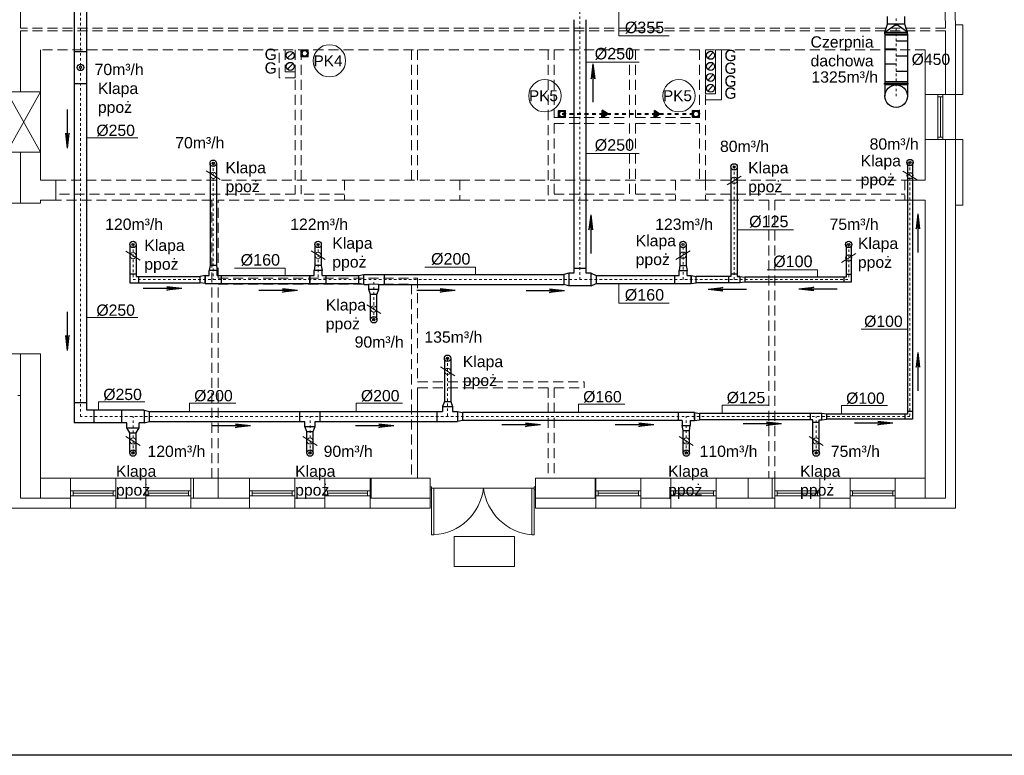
# Model space of a CAD drawing. Extents: x 280060 to 689961, y 120405 to 160329.
# Tile 61 of 85: x 665627 to 667590, y 145019 to 146486. Entities that reach past the tile are written whole.
import ezdxf

# ---------------------------------------------------------------- set-up
doc = ezdxf.new("R2010")
doc.units = 0
doc.header["$MEASUREMENT"] = 0
doc.linetypes.add('3', pattern=[1, 0.5, -0.5])
doc.linetypes.add('{ Wide Dash }', pattern=[12, 4, -2, 4, -2])
for name, color, linetype, lineweight in [('KAM-pro Biała Zarys', 7, 'CONTINUOUS', 9), ('KAM-pro Linia K.S Wewnętrznej', 36, 'CONTINUOUS', 40), ('KAM-pro Opis K.S. Wewnętrzny', 16, 'CONTINUOUS', 13), ('KAM-pro Opis Wentylacji', 7, 'CONTINUOUS', 5), ('KAM-pro Podkład Sanitarny', 253, 'CONTINUOUS', 25), ('KAM-pro Wentylacja', 161, 'CONTINUOUS', 5), ('KAM-pro Wentylacja Nawiew', 1, 'CONTINUOUS', 30), ('KAM-pro Wentylacja Wywiew', 161, 'CONTINUOUS', 30)]:
    doc.layers.add(name, color=color, linetype=linetype, lineweight=lineweight)
doc.styles.add('ARIAL', font='arial.ttf')
doc.styles.add('damian', font='arial.ttf')

msp = doc.modelspace()

# ---------------------------------------------------------------- hatches: boundary and pattern name
at = {"layer": 'KAM-pro Linia K.S Wewnętrznej', "ltscale": 0.1, "true_color": 0x804000}
for points in [[(666799.2, 146297.8), (666788.8, 146304.8), (666788.8, 146297.8), (666788.8, 146290.9)], [(666902.9, 146297.8), (666892.6, 146304.8), (666892.6, 146297.8), (666892.6, 146290.9)]]:
    msp.add_hatch(color=36, dxfattribs=at).paths.add_polyline_path(points)
at = {"layer": 'KAM-pro Podkład Sanitarny', "lineweight": 20, "ltscale": 13}
h = msp.add_hatch(dxfattribs=at)
h.set_pattern_fill('ANSI31', color=256, scale=5)
h.set_pattern_definition([(45, (-1177200602.883, -935592908.474), (-11.22532015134, 11.22532015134), [])])
h.paths.add_polyline_path([(666327.7, 145571.8), (666325.7, 145571.8), (666325.7, 145531.8), (666327.7, 145531.8)])

# ---------------------------------------------------------------- linework, layer by layer
at = {"layer": 'KAM-pro Biała Zarys', "lineweight": 25}
for p, q in [((666188.7, 146411.8), (666188.7, 146425.8)), ((666188.7, 146425.8), (666202.7, 146425.8)), ((666202.7, 146411.8), (666188.7, 146411.8)), ((666202.7, 146411.8), (666202.7, 146425.8)), ((666701.5, 146290.8), (666701.5, 146304.8)), ((666701.5, 146304.8), (666715.5, 146304.8)), ((666715.5, 146290.8), (666715.5, 146304.8)), ((666968.7, 146290.8), (666968.7, 146304.8)), ((666968.7, 146304.8), (666982.7, 146304.8)), ((666982.7, 146290.8), (666982.7, 146304.8)), ((666715.5, 146290.8), (666701.5, 146290.8)), ((666982.7, 146290.8), (666968.7, 146290.8))]:
    msp.add_line(p, q, dxfattribs=at)
msp.add_lwpolyline([(663302.5, 147989.2), (669602.5, 147989.2), (669602.5, 145019.2), (663302.5, 145019.2)], close=True, dxfattribs=at)
at = {"layer": 'KAM-pro Linia K.S Wewnętrznej', "color": 30, "linetype": '3', "ltscale": 15, "true_color": 0xe67300}
msp.add_line((666708.5, 146297.8), (666975.7, 146297.8), dxfattribs=at)
at = {"layer": 'KAM-pro Linia K.S Wewnętrznej', "color": 36, "ltscale": 0.1, "true_color": 0x804000}
for p, q in [((666788.8, 146304.8), (666788.8, 146297.8)), ((666799.2, 146297.8), (666788.8, 146304.8)), ((666788.8, 146290.9), (666788.8, 146297.8)), ((666799.2, 146297.8), (666788.8, 146290.9)), ((666892.6, 146304.8), (666892.6, 146297.8)), ((666902.9, 146297.8), (666892.6, 146304.8)), ((666892.6, 146290.9), (666892.6, 146297.8)), ((666902.9, 146297.8), (666892.6, 146290.9))]:
    msp.add_line(p, q, dxfattribs=at)
for centre in [(666195.7, 146418.8), (666708.5, 146297.8), (666975.7, 146297.8)]:
    msp.add_circle(centre, 6.04, dxfattribs=at)
at = {"layer": 'KAM-pro Opis K.S. Wewnętrzny', "color": 32}
for centre in [(666244.9, 146403.8), (666674.3, 146334.1), (666941.5, 146334.1)]:
    msp.add_circle(centre, 32.2, dxfattribs=at)
at = {"layer": 'KAM-pro Opis Wentylacji'}
for p, q in [((666821.6, 146453.6), (666821.6, 146509.7)), ((666821.6, 146453.6), (666922.1, 146453.6)), ((666756.8, 146401.4), (666862.2, 146401.4)), ((665761.1, 146250.2, -2.8), (665863, 146250.2, -2.8)), ((666756.8, 146219.3), (666862.2, 146219.3)), ((666027.2, 146166.9), (665999.1, 146184.4)), ((667065.6, 146174.1), (667037.5, 146156.7)), ((667416.2, 146166.3), (667388.2, 146183.8)), ((667057.8, 146066.7), (667169.9, 146066.7)), ((665867.3, 146006.7), (665839.2, 146024.2)), ((666236.3, 146007.4), (666208.2, 146024.8)), ((666963.7, 146025.1), (666935.7, 146007.6)), ((667294, 146019.5), (667265.9, 146002)), ((666055.7, 145990.3), (666156.3, 145990.3)), ((666156.3, 145990.3), (666156.3, 145975.7)), ((666435.3, 145992.3), (666535.8, 145992.3)), ((666535.8, 145992.3), (666535.8, 145977.7)), ((667117.3, 145987.3), (667217.8, 145987.3)), ((667217.8, 145987.3), (667217.8, 145972.7)), ((666821.5, 145920.5), (666821.5, 145959.7)), ((666821.5, 145920.5), (666922, 145920.5)), ((666347.3, 145900.1), (666319.2, 145917.5)), ((665761.1, 145891.8, -2.8), (665863, 145891.8, -2.8)), ((667305.1, 145868.9), (667397.1, 145868.9)), ((666494.5, 145776.1), (666466.4, 145793.5)), ((665784.7, 145723.8, -2.8), (665876.8, 145723.8, -2.8)), ((665784.7, 145723.8, -2.8), (665784.7, 145707)), ((665965.9, 145721.3, -2.8), (666057.9, 145721.3, -2.8)), ((665965.9, 145721.3, -2.8), (665965.9, 145704.5)), ((666298.3, 145721.3, -2.8), (666390.3, 145721.3, -2.8)), ((666298.3, 145721.3, -2.8), (666298.3, 145704.5)), ((666741.4, 145719.3, -2.8), (666833.4, 145719.3, -2.8)), ((666741.4, 145719.3, -2.8), (666741.4, 145702.5)), ((667027.5, 145717.5, -2.8), (667119.5, 145717.5, -2.8)), ((667027.5, 145717.5, -2.8), (667027.5, 145700.8)), ((667265.6, 145716.3, -2.8), (667357.6, 145716.3, -2.8)), ((667265.6, 145716.3, -2.8), (667265.6, 145699.5)), ((665867.3, 145637.2), (665839.2, 145654.6)), ((666220.2, 145637.2), (666192.1, 145654.6)), ((666970.2, 145637.2), (666942.1, 145654.6)), ((667229.1, 145637.2), (667201, 145654.6))]:
    msp.add_line(p, q, dxfattribs=at)
for centre in [(666013.2, 146175.6), (667402.2, 146175), (667051.6, 146165.4), (665853.3, 146015.4), (666222.2, 146016.1), (666949.7, 146016.3), (667280, 146010.7), (666333.2, 145908.8), (666480.4, 145784.8), (665853.3, 145645.9), (666206.1, 145645.9), (666956.2, 145645.9), (667215.1, 145645.9)]:
    msp.add_circle(centre, 6.25, dxfattribs=at)
at = {"layer": 'KAM-pro Podkład Sanitarny', "lineweight": 20, "ltscale": 13}
for p, q in [((667482.7, 147071.8), (667492.7, 146468.8)), ((665628.7, 147051.8), (665628.7, 146468.8)), ((667472.7, 146468.8), (667462.7, 147051.8)), ((667462.7, 147051.8), (667472.7, 146468.8)), ((667507.7, 146475.8), (667492.7, 146475.8)), ((667492.7, 146336.8), (667492.7, 146468.8)), ((667507.7, 146336.8), (667507.6, 146475.8)), ((665628.7, 146463.8), (665628.7, 146341.8)), ((667472.7, 146336.8), (667472.7, 146463.8)), ((665668.7, 146425.8), (665668.7, 146341.8)), ((666994.7, 146425.8), (666994.7, 146337.8)), ((667014.7, 146337.8), (667014.7, 146425.8)), ((667014.7, 146425.8), (667026.7, 146425.8)), ((667026.7, 146425.8), (667026.7, 146325.8)), ((667432.7, 146336.8), (667432.7, 146425.8)), ((666176.7, 146381.8), (666176.7, 146369.8)), ((665668.7, 146341.8), (665583.7, 146341.8)), ((665601.7, 146221.8), (665668.7, 146341.8)), ((665601.7, 146341.8), (665668.7, 146221.8)), ((665668.7, 146341.8), (665668.7, 146221.8)), ((666994.7, 146337.8), (667014.7, 146337.8)), ((667432.7, 146336.8), (667492.7, 146336.8)), ((667432.7, 146246.8), (667432.7, 146336.8)), ((667432.7, 146246.8), (667432.7, 146336.8)), ((667457.7, 146246.8), (667457.7, 146336.8)), ((667467.7, 146331.8), (667457.7, 146331.8)), ((667462.7, 146251.8), (667462.7, 146331.8)), ((667467.7, 146246.8), (667467.7, 146336.8)), ((667492.7, 146246.8), (667492.7, 146336.8)), ((667492.7, 146246.8), (667492.7, 146336.8)), ((667492.7, 146336.8), (667507.7, 146336.8)), ((667026.7, 146325.8), (666994.7, 146325.8)), ((667432.7, 146165.8), (667432.7, 146246.8)), ((667432.7, 146246.8), (667492.7, 146246.8)), ((667467.7, 146251.8), (667457.7, 146251.8)), ((667467.7, 146246.8), (667467.7, 146251.8)), ((667472.7, 145531.8), (667472.7, 146246.8)), ((667492.7, 145511.8), (667492.7, 146246.8)), ((667507.7, 146246.8), (667492.7, 146246.8)), ((667507.7, 146115.8), (667507.7, 146246.8)), ((665668.7, 146221.8), (665583.7, 146221.8)), ((665628.7, 146221.8), (665628.7, 146119.8)), ((665668.7, 146221.8), (665668.7, 146165.8)), ((665699.7, 146165.8), (665668.7, 146165.8)), ((665668.7, 146165.8), (665699.7, 146165.8)), ((665699.7, 146165.8), (665699.7, 146125.8)), ((667432.7, 146165.8), (667391.7, 146165.8)), ((665668.7, 146119.8), (665583.7, 146119.8)), ((665668.7, 146125.8), (665668.7, 146119.8)), ((665699.7, 146125.8), (665668.7, 146125.8)), ((667432.7, 146125.8), (667391.7, 146125.8)), ((667432.7, 145571.8), (667432.7, 146125.8)), ((667432.7, 145571.8), (667432.7, 146125.8)), ((667492.7, 146115.8), (667507.7, 146115.8)), ((665668.7, 145819.8), (665583.7, 145819.8)), ((665628.7, 145819.8), (665628.7, 145531.8)), ((665668.7, 145819.8), (665668.7, 145571.8)), ((665668.7, 145571.8), (665668.7, 145819.8)), ((665623.7, 145736.8), (665628.7, 145736.8)), ((665668.7, 145571.8), (665728.7, 145571.8)), ((665668.7, 145571.8), (666010.7, 145571.8)), ((665668.7, 145571.8), (665668.7, 145531.8)), ((665728.7, 145511.8), (665728.7, 145571.8)), ((665728.7, 145571.8), (665818.7, 145571.8)), ((665818.7, 145571.8), (665878.7, 145571.8)), ((665818.7, 145511.8), (665818.7, 145571.8)), ((665878.7, 145511.8), (665878.7, 145571.8)), ((665878.7, 145571.8), (665968.7, 145571.8)), ((665968.7, 145571.8), (666085.7, 145571.8)), ((665968.7, 145511.8), (665968.7, 145571.8)), ((665973.7, 145571.8), (665973.7, 145531.8)), ((666022.7, 145571.8), (666082.7, 145571.8)), ((666022.7, 145571.8), (666022.7, 145531.8)), ((666085.7, 145511.8), (666085.7, 145571.8)), ((666085.7, 145571.8), (666175.7, 145571.8)), ((666175.7, 145571.8), (666235.7, 145571.8)), ((666175.7, 145511.8), (666175.7, 145571.8)), ((666235.7, 145511.8), (666235.7, 145571.8)), ((666235.7, 145571.8), (666325.7, 145571.8)), ((666325.7, 145571.8), (666445.7, 145571.8)), ((666325.7, 145511.8), (666325.7, 145571.8)), ((666327.7, 145571.8), (666327.7, 145531.8)), ((666445.7, 145511.8), (666445.7, 145571.8)), ((666655.7, 145571.8), (666775.7, 145571.8)), ((666655.7, 145511.8), (666655.7, 145571.8)), ((666774.7, 145571.8), (666774.7, 145531.8)), ((666775.7, 145511.8), (666775.7, 145571.8)), ((666775.7, 145571.8), (666865.7, 145571.8)), ((666865.7, 145511.8), (666865.7, 145571.8)), ((666865.7, 145571.8), (666925.7, 145571.8)), ((666925.7, 145511.8), (666925.7, 145571.8)), ((666925.7, 145571.8), (667015.7, 145571.8)), ((667015.7, 145571.8), (667132.7, 145571.8)), ((667015.7, 145511.8), (667015.7, 145571.8)), ((667079.7, 145571.8), (667079.7, 145531.8)), ((667127.7, 145571.8), (667127.7, 145531.8)), ((667132.7, 145511.8), (667132.7, 145571.8)), ((667132.7, 145571.8), (667222.7, 145571.8)), ((667222.7, 145571.8), (667282.7, 145571.8)), ((667222.7, 145511.8), (667222.7, 145571.8)), ((667282.7, 145511.8), (667282.7, 145571.8)), ((667282.7, 145571.8), (667372.7, 145571.8)), ((667372.7, 145571.8), (667432.7, 145571.8)), ((667372.7, 145511.8), (667372.7, 145571.8)), ((667432.7, 145571.8), (667432.7, 145531.8)), ((665728.7, 145546.8), (665818.7, 145546.8)), ((665733.7, 145536.8), (665733.7, 145546.8)), ((665813.7, 145536.8), (665813.7, 145546.8)), ((665878.7, 145546.8), (665968.7, 145546.8)), ((665883.7, 145536.8), (665883.7, 145546.8)), ((665963.7, 145536.8), (665963.7, 145546.8)), ((666085.7, 145546.8), (666175.7, 145546.8)), ((666090.7, 145536.8), (666090.7, 145546.8)), ((666170.7, 145536.8), (666170.7, 145546.8)), ((666235.7, 145546.8), (666325.7, 145546.8)), ((666240.7, 145536.8), (666240.7, 145546.8)), ((666320.7, 145536.8), (666320.7, 145546.8)), ((666448.2, 145554.8), (666445.7, 145554.8)), ((666448.2, 145548.8), (666445.7, 145548.8)), ((666448.2, 145551.8), (666448.2, 145554.8)), ((666448.2, 145551.8), (666448.2, 145548.8)), ((666448.2, 145551.8), (666653.1, 145551.8)), ((666448.2, 145548.8), (666448.2, 145458.8)), ((666453.2, 145458.8), (666453.2, 145551.8)), ((666648.1, 145458.8), (666648.1, 145551.8)), ((666653.1, 145551.8), (666653.1, 145554.8)), ((666653.1, 145554.8), (666655.6, 145554.8)), ((666653.1, 145551.8), (666653.1, 145548.8)), ((666653.1, 145548.8), (666655.6, 145548.8)), ((666653.1, 145548.8), (666653.1, 145458.8)), ((666775.7, 145546.8), (666865.7, 145546.8)), ((666780.7, 145536.8), (666780.7, 145546.8)), ((666860.7, 145536.8), (666860.7, 145546.8)), ((666925.7, 145546.8), (667015.7, 145546.8)), ((666930.7, 145536.8), (666930.7, 145546.8)), ((667010.7, 145536.8), (667010.7, 145546.8)), ((667132.7, 145546.8), (667222.7, 145546.8)), ((667137.7, 145536.8), (667137.7, 145546.8)), ((667217.7, 145536.8), (667217.7, 145546.8)), ((667282.7, 145546.8), (667372.7, 145546.8)), ((667287.7, 145536.8), (667287.7, 145546.8)), ((667367.7, 145536.8), (667367.7, 145546.8)), ((665628.7, 145531.8), (665668.7, 145531.8)), ((665668.7, 145531.8), (665728.7, 145531.8)), ((665728.7, 145536.8), (665818.7, 145536.8)), ((665728.7, 145536.8), (665733.7, 145536.8)), ((665733.7, 145541.8), (665813.7, 145541.8)), ((665818.7, 145531.8), (665878.7, 145531.8)), ((665878.7, 145536.8), (665968.7, 145536.8)), ((665878.7, 145536.8), (665883.7, 145536.8)), ((665883.7, 145541.8), (665963.7, 145541.8)), ((665968.7, 145531.8), (666085.7, 145531.8)), ((666085.7, 145536.8), (666175.7, 145536.8)), ((666085.7, 145536.8), (666090.7, 145536.8)), ((666090.7, 145541.8), (666170.7, 145541.8)), ((666175.7, 145531.8), (666235.7, 145531.8)), ((666235.7, 145536.8), (666325.7, 145536.8)), ((666235.7, 145536.8), (666240.7, 145536.8)), ((666240.7, 145541.8), (666320.7, 145541.8)), ((666325.7, 145531.8), (666445.7, 145531.8)), ((666655.7, 145531.8), (666775.7, 145531.8)), ((666775.7, 145536.8), (666865.7, 145536.8)), ((666775.7, 145536.8), (666780.7, 145536.8)), ((666780.7, 145541.8), (666860.7, 145541.8)), ((666865.7, 145531.8), (666925.7, 145531.8)), ((666925.7, 145536.8), (667015.7, 145536.8)), ((666925.7, 145536.8), (666930.7, 145536.8)), ((666930.7, 145541.8), (667010.7, 145541.8)), ((667015.7, 145531.8), (667132.7, 145531.8)), ((667132.7, 145536.8), (667222.7, 145536.8)), ((667132.7, 145536.8), (667137.7, 145536.8)), ((667137.7, 145541.8), (667217.7, 145541.8)), ((667222.7, 145531.8), (667282.7, 145531.8)), ((667282.7, 145536.8), (667372.7, 145536.8)), ((667282.7, 145536.8), (667287.7, 145536.8)), ((667287.7, 145541.8), (667367.7, 145541.8)), ((667372.7, 145531.8), (667432.7, 145531.8)), ((667432.7, 145531.8), (667472.7, 145531.8)), ((665608.7, 145511.8), (665728.7, 145511.8)), ((665608.7, 145511.8), (665728.7, 145511.8)), ((665728.7, 145511.8), (665818.7, 145511.8)), ((665818.7, 145511.8), (665878.7, 145511.8)), ((665878.7, 145511.8), (665968.7, 145511.8)), ((665968.7, 145511.8), (666085.7, 145511.8)), ((666085.7, 145511.8), (666175.7, 145511.8)), ((666175.7, 145511.8), (666235.7, 145511.8)), ((666235.7, 145511.8), (666325.7, 145511.8)), ((666325.7, 145511.8), (666445.7, 145511.8)), ((666655.7, 145511.8), (666775.7, 145511.8)), ((666775.7, 145511.8), (666865.7, 145511.8)), ((666865.7, 145511.8), (666925.7, 145511.8)), ((666925.7, 145511.8), (667015.7, 145511.8)), ((667015.7, 145511.8), (667132.7, 145511.8)), ((667132.7, 145511.8), (667222.7, 145511.8)), ((667222.7, 145511.8), (667282.7, 145511.8)), ((667282.7, 145511.8), (667372.7, 145511.8)), ((667372.7, 145511.8), (667492.7, 145511.8)), ((666448.2, 145458.8), (666453.2, 145458.8)), ((666493.8, 145455.7), (666613.8, 145455.7)), ((666493.8, 145395.7), (666493.8, 145455.7)), ((666613.8, 145455.7), (666613.8, 145395.7)), ((666648.1, 145458.8), (666653.1, 145458.8)), ((666613.8, 145395.7), (666493.8, 145395.7))]:
    msp.add_line(p, q, dxfattribs=at)
at = {"layer": 'KAM-pro Podkład Sanitarny', "linetype": '{ Wide Dash }', "lineweight": 20, "ltscale": 5}
for p, q in [((667472.7, 146468.8), (665628.7, 146468.8)), ((667472.7, 146463.8), (665628.7, 146463.8)), ((666982.7, 146425.8), (665668.7, 146425.8)), ((666144.7, 146369.8), (666144.7, 146425.8)), ((666156.7, 146425.8), (666156.7, 146381.8)), ((666176.7, 146425.8), (666176.7, 146137.8)), ((666188.7, 146425.8), (666188.7, 146137.8)), ((666408.7, 146425.8), (666408.7, 146165.8)), ((666420.7, 146425.8), (666420.7, 146165.8)), ((666680.7, 146425.8), (666680.7, 146125.8)), ((666692.7, 146425.8), (666692.7, 146290.8)), ((666842.7, 146425.8), (666842.7, 146290.8)), ((666854.7, 146425.8), (666854.7, 146290.8)), ((666982.7, 146425.8), (666982.7, 146290.8)), ((667432.7, 146425.8), (666994.7, 146425.8)), ((666994.7, 146425.8), (666994.7, 146165.8)), ((666156.7, 146381.8), (666176.7, 146381.8)), ((666176.7, 146369.8), (666144.7, 146369.8)), ((666692.7, 146290.8), (666842.7, 146290.8)), ((666692.7, 146278.8), (666692.7, 146137.8)), ((666692.7, 146278.8), (666842.7, 146278.8)), ((666842.7, 146278.8), (666842.7, 146137.8)), ((666854.7, 146290.8), (666982.7, 146290.8)), ((666854.7, 146278.8), (666854.7, 146137.8)), ((666854.7, 146278.8), (666982.7, 146278.8)), ((666982.7, 146278.8), (666982.7, 146165.8)), ((665699.7, 146165.8), (666274.7, 146165.8)), ((666504.7, 146165.8), (666274.7, 146165.8)), ((666274.7, 146165.8), (666274.7, 146125.8)), ((666504.7, 146165.8), (666504.7, 146125.8)), ((666504.7, 146165.8), (666934.7, 146165.8)), ((666994.7, 146165.8), (666934.7, 146165.8)), ((666934.7, 146165.8), (666934.7, 146125.8)), ((666994.7, 146165.8), (666994.7, 146125.8)), ((666994.7, 146165.8), (667391.7, 146165.8)), ((667391.7, 146165.8), (667391.7, 146125.8)), ((666176.7, 146137.8), (665699.7, 146137.8)), ((666274.7, 146137.8), (666188.7, 146137.8)), ((666692.7, 146137.8), (666842.7, 146137.8)), ((666854.7, 146137.8), (666934.7, 146137.8)), ((666994.7, 146137.8), (667391.7, 146137.8)), ((666010.7, 146125.8), (665699.7, 146125.8)), ((666010.7, 145571.8), (666010.7, 146125.8)), ((666022.7, 145970.8), (666022.7, 146125.8)), ((666274.7, 146125.8), (666022.7, 146125.8)), ((666504.7, 146125.8), (666274.7, 146125.8)), ((666504.7, 146125.8), (666680.7, 146125.8)), ((666680.7, 146125.8), (666934.7, 146125.8)), ((666994.7, 146125.8), (666934.7, 146125.8)), ((667120.7, 146125.8), (666994.7, 146125.8)), ((667120.7, 146125.8), (667120.7, 145571.8)), ((667132.7, 146125.8), (667391.7, 146125.8)), ((667132.7, 146125.8), (667132.7, 145571.8)), ((666022.7, 145970.8), (666420.7, 145970.8)), ((666022.7, 145571.8), (666022.7, 145958.8)), ((666022.7, 145571.8), (666022.7, 145958.8)), ((666022.7, 145958.8), (666408.7, 145958.8)), ((666408.7, 145958.8), (666408.7, 145571.8)), ((666420.7, 145970.8), (666420.7, 145763.8)), ((666420.7, 145763.8), (666752.7, 145763.8)), ((666752.7, 145763.8), (666752.7, 145751.8)), ((666420.7, 145751.8), (666420.7, 145571.8)), ((666420.7, 145571.8), (666420.7, 145751.8)), ((666420.7, 145751.8), (666680.7, 145751.8)), ((666680.7, 145751.8), (666680.7, 145571.8)), ((666692.7, 145751.8), (666692.7, 145571.8)), ((666692.7, 145751.8), (666752.7, 145751.8))]:
    msp.add_line(p, q, dxfattribs=at)
at = {"layer": 'KAM-pro Podkład Sanitarny', "lineweight": 20, "ltscale": 13}
msp.add_lwpolyline([(666865.7, 145531.8), (666925.7, 145531.8), (666925.7, 145511.8), (666865.7, 145511.8), (666865.7, 145531.8)], dxfattribs=at)
for centre, radius, start, end in [((666446.8, 145564.5), 105.9, 273.4452, 353.1196), ((666657.5, 145564.7), 106.3, 186.9639, 264.9412)]:
    msp.add_arc(centre, radius, start, end, dxfattribs=at)
at = {"layer": 'KAM-pro Wentylacja', "color": 3, "linetype": '3', "ltscale": 10}
for p, q in [((665748.6, 146889.4, -1.4), (665748.6, 145694.5, -1.4)), ((666744.3, 146852.4), (666744.3, 145967.7)), ((667374.6, 146333.3), (667374.6, 146492.2)), ((666013.2, 146199.6), (666013.2, 145967.7)), ((667402.1, 146201), (667402.1, 145694.5)), ((667051.6, 146192.4), (667051.6, 145967.7)), ((665853.3, 146037.7), (665853.3, 145967.7)), ((666222.2, 146037.7), (666222.2, 145967.7)), ((666949.7, 145967.7), (666949.7, 146037.7)), ((667280, 146037.7), (667280, 145967.7)), ((665853.3, 145967.7), (667280, 145967.7)), ((666333.2, 145887.6), (666333.2, 145967.7)), ((666480.3, 145810.8), (666480.3, 145694.5)), ((667402.1, 145694.5), (665748.6, 145694.5)), ((665853.3, 145621.8), (665853.3, 145694.5)), ((666206.1, 145621.8), (666206.1, 145694.5)), ((666956.2, 145621.8), (666956.2, 145694.5)), ((667215.1, 145621.8), (667215.1, 145694.5))]:
    msp.add_line(p, q, dxfattribs=at)
at = {"layer": 'KAM-pro Wentylacja Nawiew'}
for p, q in [((665736.1, 146901.9), (665736.1, 145682)), ((665761.1, 145707), (665761.1, 146876.9)), ((667357.1, 146476.8), (667357.1, 146492.2)), ((667392.1, 146476.8), (667392.1, 146492.2)), ((667352.1, 146460.8), (667357.1, 146476.8)), ((667392.1, 146476.8), (667357.1, 146476.8)), ((667397.1, 146460.8), (667392.1, 146476.8)), ((667352.1, 146460.8), (667397.1, 146460.8)), ((667352.1, 146457.8), (667352.1, 146460.8)), ((667352.1, 146457.8), (667352.1, 146397.8)), ((667397.1, 146454.8), (667352.1, 146454.8)), ((667397.1, 146457.8), (667397.1, 146460.8)), ((667397.1, 146457.8), (667397.1, 146397.8)), ((665736.1, 146422.4), (665761.1, 146422.4)), ((667352.1, 146397.8), (667352.1, 146333.3)), ((667397.1, 146397.8), (667397.1, 146333.3)), ((665736.1, 146358.9), (665761.1, 146358.9)), ((667350.1, 146358.8), (667399.1, 146358.8)), ((667397.1, 146361.8), (667352.1, 146361.8)), ((667352.1, 146361.8), (667397.1, 146361.8)), ((667397.1, 146355.8), (667352.1, 146355.8)), ((667397.1, 146201), (667397.1, 145699.5)), ((667407.1, 146201), (667407.1, 145689.5)), ((666474.1, 145810.8), (666474.1, 145724.5)), ((666486.6, 145810.8), (666486.6, 145724.5)), ((666474.1, 145724.5), (666470.3, 145714.5)), ((666474.1, 145724.5), (666486.6, 145724.5)), ((666486.6, 145724.5), (666490.3, 145714.5)), ((665761.1, 145722), (665736.1, 145722)), ((665875.8, 145707), (665761.1, 145707)), ((665776.1, 145682), (665776.1, 145707)), ((665830.8, 145682), (665830.8, 145707)), ((665875.8, 145707), (665875.8, 145682)), ((665875.8, 145707), (665885.8, 145704.5)), ((665885.8, 145684.5), (665885.8, 145704.5)), ((665885.8, 145704.5), (666470.3, 145704.5)), ((666185.4, 145704.5), (666185.4, 145684.5)), ((666226.1, 145684.5), (666226.1, 145704.5)), ((666459.6, 145684.5), (666459.6, 145704.5)), ((666470.3, 145714.5), (666470.3, 145704.5)), ((666470.3, 145714.5), (666490.3, 145714.5)), ((666490.3, 145714.5), (666490.3, 145704.5)), ((666490.3, 145704.5), (666500.3, 145704.5)), ((666490.3, 145704.5), (666500.3, 145704.5)), ((666500.3, 145704.5), (666500.3, 145684.5)), ((666500.3, 145704.5), (666510.3, 145702.5)), ((667407.1, 145704.5), (667397.1, 145704.5)), ((665875.8, 145682), (665885.8, 145684.5)), ((665885.8, 145684.5), (666196.1, 145684.5)), ((666196.1, 145674.5), (666196.1, 145684.5)), ((666216.1, 145684.5), (666226.1, 145684.5)), ((666216.1, 145674.5), (666216.1, 145684.5)), ((666216.1, 145684.5), (666500.3, 145684.5)), ((666510.3, 145686.5), (666500.3, 145684.5)), ((666510.3, 145702.5), (666510.3, 145686.5)), ((666972.4, 145702.5), (666510.3, 145702.5)), ((666948.2, 145686.5), (666510.3, 145686.5)), ((666939.9, 145702.5), (666939.9, 145686.5)), ((666948.2, 145686.5), (666948.2, 145676.5)), ((666964.2, 145686.5), (666972.4, 145686.5)), ((666964.2, 145686.5), (666964.2, 145676.5)), ((666972.4, 145702.5), (666972.4, 145686.5)), ((666972.4, 145702.5), (666982.4, 145700.8)), ((666972.4, 145688.5), (666972.4, 145700.5)), ((666972.4, 145686.5), (666982.4, 145688.3)), ((666982.4, 145700.8), (666982.4, 145688.3)), ((667226.3, 145700.8), (666982.4, 145700.8)), ((667208.8, 145688.3), (666982.4, 145688.3)), ((667203.8, 145688.3), (667203.8, 145700.8)), ((667208.8, 145621.8), (667208.8, 145688.3)), ((667221.3, 145688.3), (667226.3, 145688.3)), ((667221.3, 145621.8), (667221.3, 145688.3)), ((667226.3, 145688.3), (667226.3, 145700.8)), ((667236.3, 145699.5), (667226.3, 145700.8)), ((667226.3, 145688.3), (667236.3, 145689.5)), ((667397.1, 145699.5), (667236.3, 145699.5)), ((667236.3, 145689.5), (667236.3, 145699.5)), ((667407.1, 145689.5), (667236.3, 145689.5)), ((667392.1, 145699.5), (667392.1, 145689.5)), ((665840.8, 145682), (665736.1, 145682)), ((665840.8, 145672), (665840.8, 145682)), ((665840.8, 145672), (665865.8, 145672)), ((665847, 145662), (665840.8, 145672)), ((665859.5, 145662), (665865.8, 145672)), ((665875.8, 145682), (665865.8, 145682)), ((665865.8, 145672), (665865.8, 145682)), ((666196.1, 145674.5), (666216.1, 145674.5)), ((666199.9, 145664.5), (666196.1, 145674.5)), ((666199.9, 145621.8), (666199.9, 145664.5)), ((666199.9, 145664.5), (666212.4, 145664.5)), ((666212.4, 145664.5), (666216.1, 145674.5)), ((666212.4, 145621.8), (666212.4, 145664.5)), ((666948.2, 145676.5), (666964.2, 145676.5)), ((666949.9, 145666.5), (666948.2, 145676.5)), ((666949.9, 145621.8), (666949.9, 145666.5)), ((666949.9, 145666.5), (666962.4, 145666.5)), ((666962.4, 145666.5), (666964.2, 145676.5)), ((666962.4, 145621.8), (666962.4, 145666.5)), ((667208.8, 145683.3), (667221.3, 145683.3)), ((665847, 145662), (665859.5, 145662)), ((665847, 145621.8), (665847, 145662)), ((665847, 145621.8), (665847, 145659)), ((665859.5, 145621.8), (665859.5, 145662)), ((665859.5, 145621.8), (665859.5, 145659))]:
    msp.add_line(p, q, dxfattribs=at)
at = {"layer": 'KAM-pro Wentylacja Nawiew', "lineweight": 25}
for p, q in [((667352.1, 146460.8), (667374.6, 146476.8)), ((667397.1, 146460.8), (667374.6, 146476.8)), ((667352.1, 146457.8), (667397.1, 146457.8)), ((667397.1, 146442.8), (667374.6, 146442.8)), ((667352.1, 146427.8), (667374.6, 146427.8)), ((667397.1, 146412.8), (667374.6, 146412.8)), ((667352.1, 146397.8), (667374.6, 146397.8)), ((667397.1, 146382.8), (667374.6, 146382.8)), ((665722.8, 146229.8), (665722.8, 146306.5)), ((665719.3, 146259.6), (665723.2, 146248.4)), ((665722.8, 146229.8), (665719.3, 146259.6)), ((665726.2, 146259.6), (665722.3, 146248.4)), ((665722.8, 146229.8), (665726.2, 146259.6)), ((667418, 146098.5), (667414.6, 146068.6)), ((667418, 146098.5), (667418, 146021.8)), ((667418, 146098.5), (667421.4, 146068.6)), ((667414.6, 146068.6), (667418.5, 146079.9)), ((667421.4, 146068.6), (667417.5, 146079.9)), ((665722.8, 145826.4), (665722.8, 145903.1)), ((665719.3, 145856.2), (665723.2, 145844.9)), ((665722.8, 145826.4), (665719.3, 145856.2)), ((665726.2, 145856.2), (665722.3, 145844.9)), ((665722.8, 145826.4), (665726.2, 145856.2)), ((667418, 145822.6), (667414.6, 145792.8)), ((667418, 145822.6), (667418, 145745.9)), ((667418, 145822.6), (667421.4, 145792.8)), ((667414.6, 145792.8), (667418.5, 145804)), ((667421.4, 145792.8), (667417.5, 145804)), ((667116.4, 145683.4), (667127.6, 145679.5)), ((667146.2, 145680), (667116.4, 145683.4)), ((667338.3, 145684.7), (667349.6, 145680.8)), ((667368.1, 145681.2), (667338.3, 145684.7)), ((666087.2, 145676.2), (666010.5, 145676.2)), ((666057.4, 145679.7), (666068.6, 145675.8)), ((666087.2, 145676.2), (666057.4, 145679.7)), ((666057.4, 145672.8), (666068.6, 145676.7)), ((666087.2, 145676.2), (666057.4, 145672.8)), ((666373.5, 145676.2), (666296.8, 145676.2)), ((666343.6, 145679.7), (666354.9, 145675.8)), ((666373.5, 145676.2), (666343.6, 145679.7)), ((666343.6, 145672.8), (666354.9, 145676.7)), ((666373.5, 145676.2), (666343.6, 145672.8)), ((666665.5, 145678.2), (666588.8, 145678.2)), ((666635.7, 145681.7), (666647, 145677.8)), ((666665.5, 145678.2), (666635.7, 145681.7)), ((666635.7, 145674.8), (666647, 145678.7)), ((666665.5, 145678.2), (666635.7, 145674.8)), ((666891.4, 145678.2), (666814.7, 145678.2)), ((666861.6, 145681.7), (666872.8, 145677.8)), ((666891.4, 145678.2), (666861.6, 145681.7)), ((666861.6, 145674.8), (666872.8, 145678.7)), ((666891.4, 145678.2), (666861.6, 145674.8)), ((667146.2, 145680), (667069.5, 145680)), ((667116.4, 145676.6), (667127.6, 145680.5)), ((667146.2, 145680), (667116.4, 145676.6)), ((667368.1, 145681.2), (667291.4, 145681.2)), ((667338.3, 145677.8), (667349.6, 145681.7)), ((667368.1, 145681.2), (667338.3, 145677.8))]:
    msp.add_line(p, q, dxfattribs=at)
for centre, radius in [((665748.6, 146390.7, -1.4), 6.37), ((665748.6, 146390.7, -1.4), 2.17), ((667402.1, 146201), 6.37), ((667402.1, 146201), 2.17), ((666480.3, 145810.8), 6.37), ((666480.3, 145810.8), 2.17), ((665853.3, 145621.8), 6.37), ((666206.1, 145621.8), 6.37), ((666956.2, 145621.8), 6.37), ((667215.1, 145621.8), 6.37), ((665853.3, 145621.8), 2.17), ((666206.1, 145621.8), 2.17), ((666956.2, 145621.8), 2.17), ((667215.1, 145621.8), 2.17)]:
    msp.add_circle(centre, radius, dxfattribs=at)
at = {"layer": 'KAM-pro Wentylacja Nawiew'}
msp.add_circle((667374.6, 146333.3), 22.5, dxfattribs=at)
at = {"layer": 'KAM-pro Wentylacja Wywiew'}
for p, q in [((666731.8, 146485.8), (666731.8, 145980.2)), ((666756.8, 145980.2), (666756.8, 146485.8)), ((666006.9, 146199.6), (666006.9, 145995.7)), ((666019.4, 146199.6), (666019.4, 145995.7)), ((667045.3, 146192.4), (667045.3, 145974)), ((667057.8, 146192.4), (667057.8, 145974)), ((665847, 146037.7), (665847, 145961.5)), ((665859.5, 146037.7), (665859.5, 145974)), ((666216, 146037.7), (666216, 145995.7)), ((666228.5, 146037.7), (666228.5, 145995.7)), ((666943.5, 146037.7), (666943.5, 145995.7)), ((666956, 146037.7), (666956, 145995.7)), ((667275, 146037.7), (667275, 145972.7)), ((667285, 146037.7), (667285, 145962.7)), ((665847, 145979), (665859.5, 145979)), ((666006.9, 145995.7), (666005.2, 145985.7)), ((666021.2, 145985.7), (666005.2, 145985.7)), ((666005.2, 145975.7), (666005.2, 145985.7)), ((666019.4, 145995.7), (666006.9, 145995.7)), ((666019.4, 145995.7), (666021.2, 145985.7)), ((666021.2, 145975.7), (666021.2, 145985.7)), ((666216, 145995.7), (666214.2, 145985.7)), ((666230.2, 145985.7), (666214.2, 145985.7)), ((666214.2, 145975.7), (666214.2, 145985.7)), ((666228.5, 145995.7), (666216, 145995.7)), ((666228.5, 145995.7), (666230.2, 145985.7)), ((666230.2, 145975.7), (666230.2, 145985.7)), ((666721.8, 145980.2), (666711.8, 145977.7)), ((666721.8, 145980.2), (666721.8, 145955.2)), ((666731.8, 145980.2), (666721.8, 145980.2)), ((666731.8, 145990.2), (666756.8, 145990.2)), ((666766.8, 145980.2), (666756.8, 145980.2)), ((666766.8, 145955.2), (666766.8, 145980.2)), ((666766.8, 145980.2), (666776.8, 145975.7)), ((666943.5, 145995.7), (666941.7, 145985.7)), ((666941.7, 145985.7), (666957.7, 145985.7)), ((666941.7, 145975.7), (666941.7, 145985.7)), ((666943.5, 145995.7), (666956, 145995.7)), ((666956, 145995.7), (666957.7, 145985.7)), ((666957.7, 145975.7), (666957.7, 145985.7)), ((667045.3, 145979), (667057.8, 145979)), ((665847, 145961.5), (665986.9, 145961.5)), ((665859.5, 145974), (665986.9, 145974)), ((665864.5, 145974), (665864.5, 145961.5)), ((665996.9, 145975.7), (665986.9, 145974)), ((665986.9, 145961.5), (665986.9, 145974)), ((665996.9, 145959.7), (665986.9, 145961.5)), ((665996.9, 145975.7), (666005.2, 145975.7)), ((665996.9, 145959.7), (665996.9, 145975.7)), ((665996.9, 145973.7), (665996.9, 145961.7)), ((665996.9, 145959.7), (666303.2, 145959.7)), ((666021.2, 145975.7), (666214.2, 145975.7)), ((666029.4, 145959.7), (666029.4, 145975.7)), ((666206, 145959.7), (666206, 145975.7)), ((666206, 145973.7), (666206, 145961.7)), ((666230.2, 145975.7), (666303.2, 145975.7)), ((666238.5, 145959.7), (666238.5, 145975.7)), ((666303.2, 145975.7), (666313.2, 145977.7)), ((666303.2, 145959.7), (666303.2, 145975.7)), ((666313.2, 145957.7), (666303.2, 145959.7)), ((666313.2, 145977.7), (666711.8, 145977.7)), ((666313.2, 145957.7), (666313.2, 145977.7)), ((666353.9, 145977.7), (666353.9, 145957.7)), ((666711.8, 145977.7), (666711.8, 145957.7)), ((666766.8, 145955.2), (666776.8, 145959.7)), ((666776.8, 145975.7), (666776.8, 145959.7)), ((666776.8, 145975.7), (666941.7, 145975.7)), ((666776.8, 145959.7), (666966, 145959.7)), ((666933.5, 145959.7), (666933.5, 145975.7)), ((666957.7, 145975.7), (666966, 145975.7)), ((666966, 145959.7), (666966, 145975.7)), ((666966, 145975.7), (666976, 145974)), ((666966, 145973.7), (666966, 145961.7)), ((666966, 145959.7), (666976, 145961.5)), ((666976, 145961.5), (666976, 145974)), ((667045.3, 145974), (666976, 145974)), ((667062.8, 145961.5), (666976, 145961.5)), ((667040.3, 145974), (667040.3, 145961.5)), ((667057.8, 145974), (667062.8, 145974)), ((667062.8, 145974), (667057.8, 145974)), ((667062.8, 145974), (667062.8, 145961.5)), ((667062.8, 145974), (667072.8, 145972.7)), ((667072.8, 145962.7), (667062.8, 145961.5)), ((667275, 145972.7), (667072.8, 145972.7)), ((667072.8, 145972.7), (667072.8, 145962.7)), ((667285, 145962.7), (667072.8, 145962.7)), ((667270, 145972.7), (667270, 145962.7)), ((667285, 145977.7), (667275, 145977.7)), ((666313.2, 145957.7), (666323.2, 145957.7)), ((666323.2, 145947.7), (666323.2, 145957.7)), ((666343.2, 145947.7), (666323.2, 145947.7)), ((666327, 145937.7), (666323.2, 145947.7)), ((666339.5, 145937.7), (666343.2, 145947.7)), ((666343.2, 145947.7), (666343.2, 145957.7)), ((666343.2, 145957.7), (666711.8, 145957.7)), ((666721.8, 145955.2), (666711.8, 145957.7)), ((666766.8, 145955.2), (666721.8, 145955.2)), ((666339.5, 145937.7), (666327, 145937.7)), ((666327, 145887.6), (666327, 145937.7)), ((666339.5, 145887.6), (666339.5, 145937.7))]:
    msp.add_line(p, q, dxfattribs=at)
at = {"layer": 'KAM-pro Wentylacja Wywiew', "lineweight": 25}
for p, q in [((666159.8, 146408.6), (666172.2, 146420.3)), ((666999.4, 146408.8), (667010, 146420.8)), ((666161.2, 146387), (666172.2, 146398.7)), ((666770.2, 146397.8), (666766.8, 146368)), ((666770.2, 146397.8), (666770.2, 146321.1)), ((666770.2, 146397.8), (666773.7, 146368)), ((666999.4, 146386.8), (667010, 146398.8)), ((666766.8, 146368), (666770.7, 146379.2)), ((666773.7, 146368), (666769.8, 146379.2)), ((666999.4, 146364.8), (667010, 146376.8)), ((666999.4, 146343.1), (667010, 146355.1)), ((666765.7, 146096.7), (666762.2, 146066.9)), ((666765.7, 146096.7), (666765.7, 146020)), ((666765.7, 146096.7), (666769.1, 146066.9)), ((666762.2, 146066.9), (666766.1, 146078.1)), ((666769.1, 146066.9), (666765.2, 146078.1)), ((665950.4, 145949.8), (665873.7, 145949.8)), ((665920.6, 145953.2), (665931.8, 145949.3)), ((665950.4, 145949.8), (665920.6, 145953.2)), ((665920.6, 145946.3), (665931.8, 145950.2)), ((665950.4, 145949.8), (665920.6, 145946.3)), ((666180.9, 145945.8), (666104.2, 145945.8)), ((666151.1, 145949.3), (666162.4, 145945.4)), ((666180.9, 145945.8), (666151.1, 145949.3)), ((666151.1, 145942.4), (666162.4, 145946.3)), ((666180.9, 145945.8), (666151.1, 145942.4)), ((666495.6, 145946), (666418.9, 145946)), ((666465.8, 145949.5), (666477, 145945.6)), ((666495.6, 145946), (666465.8, 145949.5)), ((666465.8, 145942.6), (666477, 145946.5)), ((666495.6, 145946), (666465.8, 145942.6)), ((666713.6, 145945.1), (666636.9, 145945.1)), ((666683.7, 145948.6), (666695, 145944.7)), ((666713.6, 145945.1), (666683.7, 145948.6)), ((666683.7, 145941.7), (666695, 145945.6)), ((666713.6, 145945.1), (666683.7, 145941.7)), ((666999.5, 145948.8), (667029.3, 145952.2)), ((666999.5, 145948.8), (667076.2, 145948.8)), ((666999.5, 145948.8), (667029.3, 145945.4)), ((667029.3, 145952.2), (667018.1, 145948.3)), ((667029.3, 145945.4), (667018.1, 145949.3)), ((667180.6, 145949.4), (667210.5, 145952.8)), ((667180.6, 145949.4), (667257.3, 145949.4)), ((667180.6, 145949.4), (667210.5, 145945.9)), ((667210.5, 145952.8), (667199.2, 145948.9)), ((667210.5, 145945.9), (667199.2, 145949.8))]:
    msp.add_line(p, q, dxfattribs=at)
for centre, radius in [((666166.7, 146414.5), 8), ((667004.7, 146414.8), 8), ((666166.7, 146392.8), 8), ((667004.7, 146392.8), 8), ((667004.7, 146370.8), 8), ((667004.7, 146349.1), 8), ((666013.2, 146199.6), 6.37), ((666013.2, 146199.6), 2.17), ((667051.6, 146192.4), 6.37), ((667051.6, 146192.4), 2.17), ((665853.3, 146037.7), 6.37), ((665853.3, 146037.7), 2.17), ((666222.2, 146037.7), 6.37), ((666222.2, 146037.7), 2.17), ((666949.7, 146037.7), 6.37), ((666949.7, 146037.7), 2.17), ((667280, 146037.7), 6.37), ((667280, 146037.7), 2.17), ((666333.2, 145887.6), 6.37), ((666333.2, 145887.6), 2.17)]:
    msp.add_circle(centre, radius, dxfattribs=at)

# ---------------------------------------------------------------- texts
at = {"layer": 'KAM-pro Opis K.S. Wewnętrzny', "color": 32, "char_height": 21.87, "width": 57.094, "attachment_point": 6, "style": 'ARIAL'}
for s, insert in [('PK4', (666270.9, 146403.8)), ('PK5', (666700.3, 146334.1)), ('PK5', (666967.5, 146334.1))]:
    msp.add_mtext(s, dxfattribs=dict(at, insert=insert))
at = {"layer": 'KAM-pro Wentylacja Nawiew', "lineweight": 25, "char_height": 22.5, "width": 101.034, "attachment_point": 1, "style": 'damian'}
for s, insert in [('Czerpnia dachowa', (667203.9, 146452.7)), ('%%C450', (667405.4, 146418.1)), ('70m³/h', (665776.7, 146397.9)), ('1325m³/h', (667205.7, 146382.8)), ('{\\fArial|b0|i0|c238|p34;Klapa ppoż}', (665783.2, 146360.1)), ('%%C250', (665780.2, 146276.5)), ('80m³/h', (667321.7, 146249.2)), ('{\\fArial|b0|i0|c238|p34;Klapa ppoż}', (667303.8, 146215.8)), ('%%C250', (665780.2, 145918)), ('%%C100', (667310.7, 145895.8)), ('135m³/h', (666434.2, 145864.3)), ('{\\fArial|b0|i0|c238|p34;Klapa ppoż}', (666510.7, 145815.6)), ('%%C250', (665794, 145750)), ('%%C200', (665975.1, 145747.5)), ('%%C200', (666307.6, 145747.5)), ('%%C160', (666750.6, 145745.5)), ('%%C125', (667036.8, 145743.7)), ('%%C100', (667274.8, 145742.5)), ('120m³/h', (665882.1, 145636.6)), ('90m³/h', (666233.3, 145636.6)), ('110m³/h', (666982.8, 145636.6)), ('75m³/h', (667244.4, 145636.6)), ('{\\fArial|b0|i0|c238|p34;Klapa ppoż}', (665819.2, 145597)), ('{\\fArial|b0|i0|c238|p34;Klapa ppoż}', (666176.4, 145597)), ('{\\fArial|b0|i0|c238|p34;Klapa ppoż}', (666920, 145597)), ('{\\fArial|b0|i0|c238|p34;Klapa ppoż}', (667183.1, 145597))]:
    msp.add_mtext(s, dxfattribs=dict(at, insert=insert))
at = {"layer": 'KAM-pro Wentylacja Wywiew', "lineweight": 25, "char_height": 22.973, "width": 111.487, "attachment_point": 5}
for s, insert in [('{\\fArial|b0|i0|c238|p34;%%C355}', (666872.9, 146470)), ('{\\fArial|b0|i0|c238|p34;%%C250}', (666812.9, 146417.7)), ('{\\fArial|b0|i0|c238|p34;%%C250}', (666812.9, 146235.6)), ('{\\fArial|b0|i0|c238|p34;%%C125}', (667120.7, 146083.1)), ('{\\fArial|b0|i0|c238|p34;%%C160}', (666107.1, 146006.6)), ('{\\fArial|b0|i0|c238|p34;%%C200}', (666486.6, 146008.6)), ('{\\fArial|b0|i0|c238|p34;%%C100}', (667168.6, 146003.6)), ('{\\fArial|b0|i0|c238|p34;%%C160}', (666872.8, 145936.8))]:
    msp.add_mtext(s, dxfattribs=dict(at, insert=insert))
at = {"layer": 'KAM-pro Wentylacja Wywiew', "lineweight": 25, "char_height": 22.5, "attachment_point": 1, "style": 'damian'}
for s, insert, width in [('G', (666115.6, 146428.1), 24.655), ('G', (667032.2, 146425.8), 24.655), ('G', (666115.6, 146400.8), 24.655), ('G', (667032.2, 146400.3), 24.655), ('G', (667032.2, 146374.6), 24.655), ('G', (667032.2, 146350.7), 24.655), ('70m³/h', (665937.5, 146251.8), 101.034), ('80m³/h', (667023.4, 146244.6), 101.034), ('{\\fArial|b0|i0|c238|p34;Klapa ppoż}', (666037.7, 146202.1), 101.034), ('{\\fArial|b0|i0|c238|p34;Klapa ppoż}', (667079.5, 146201.9), 101.034), ('120m³/h', (665797.8, 146089.3), 101.034), ('122m³/h', (666166.7, 146089.3), 101.034), ('123m³/h', (666894.2, 146089.3), 101.034), ('75m³/h', (667241.8, 146089.3), 101.034), ('{\\fArial|b0|i0|c238|p34;Klapa ppoż}', (666855.3, 146056.6), 101.034), ('{\\fArial|b0|i0|c238|p34;Klapa ppoż}', (665875.8, 146047.3), 101.034), ('{\\fArial|b0|i0|c238|p34;Klapa ppoż}', (666250.5, 146051.6), 101.034), ('{\\fArial|b0|i0|c238|p34;Klapa ppoż}', (667298.3, 146051.1), 101.034), ('{\\fArial|b0|i0|c238|p34;Klapa ppoż}', (666237.5, 145928.5), 101.034), ('90m³/h', (666295.1, 145854.5), 101.034)]:
    msp.add_mtext(s, dxfattribs=dict(at, insert=insert, width=width))

doc.saveas('drawing.dxf')
